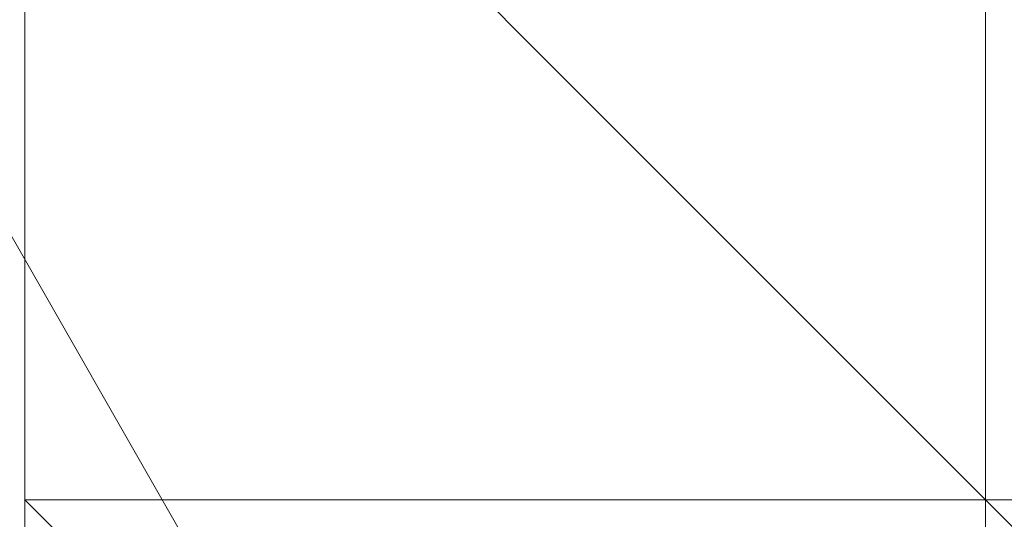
# Model space of a CAD drawing. Header units: inches. Extents: x -79624 to 52587, y -27526 to 10116.
# Tile 209 of 256: x 6276.83 to 6286.03, y -7684.56 to -7679.89. Entities that reach past the tile are written whole.
import ezdxf
from ezdxf import colors
from ezdxf.entities.mleader import LeaderData, LeaderLine
from ezdxf.math import Vec2, Vec3

# ---------------------------------------------------------------- set-up
doc = ezdxf.new("R2010")
doc.units = ezdxf.units.IN
doc.header["$MEASUREMENT"] = 0
doc.layers.add('- განათება', color=7, linetype='Continuous')
doc.layers.add('Dimensioning - General', color=7, linetype='Continuous')
doc.layers.add('- მექანიკური ნაწილი', color=7, linetype='Continuous', lineweight=18)
doc.styles.add('CT', font='ARIALN.TTF', dxfattribs={"height": 200})
doc.styles.add('GENERATED_STYLE_1', font='txt')
doc.dimstyles.new('GENERATED_STYLE__1', dxfattribs={"dimtxt": 100, "dimasz": 76, "dimexe": 0.18, "dimexo": 0.0625, "dimgap": 0, "dimtad": 0, "dimdec": 0, "dimlfac": 0.1, "dimzin": 0, "dimdsep": 46, "dimtxsty": 'GENERATED_STYLE_1', "dimblk": 'ARROWHEAD_5', "dimblk1": 'ARROWHEAD_5', "dimblk2": 'ARROWHEAD_5', "dimcen": 0.09, "dimse1": 1, "dimse2": 1, "dimclrd": 7, "dimclre": 7, "dimclrt": 7, "dimadec": 0, "dimazin": 0, "dimtfac": 1, "dimtdec": 4, "dimtmove": 0, "dimatfit": 3, "dimfxl": 1, "dimtolj": 1, "dimtzin": 0, "dimarcsym": 0})

# ---------------------------------------------------------------- blocks, each defined once
blk = doc.blocks.new('ARROWHEAD_5')
at = {"linetype": 'Continuous', "lineweight": 0}
blk.add_hatch(color=0, dxfattribs=at).paths.add_polyline_path([(-1, 0.2679), (0, 0), (-1, -0.2679)])
at = {"color": 0, "linetype": 'Continuous', "lineweight": 0}
blk.add_line((0, 0), (-1, 0), dxfattribs=at)
blk = doc.blocks.new('*D249')
at = {"layer": 'Defpoints', "color": 0, "linetype": 'Continuous', "transparency": 16777216}
for p in [(358.5559, 209.2034), (25258.5559, 209.2034), (1258.5559, -26125.7224)]:
    blk.add_point(p, dxfattribs=at)
at = {"layer": 'Dimensioning - General', "color": 7, "linetype": 'Continuous', "lineweight": -2, "transparency": 16777216}
for p, q in [((358.5559, 133.2034), (358.5559, -12795.7235)), ((358.5559, -26049.7224), (358.5559, -13148.1045))]:
    blk.add_line(p, q, dxfattribs=at)
at = {"layer": 'Dimensioning - General', "color": 7, "linetype": 'Continuous', "lineweight": -2, "transparency": 16777216, "xscale": 76.00000000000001, "yscale": 76.00000000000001, "zscale": 76.00000000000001}
for p, rotation in [((358.5559, 209.2034), 90), ((358.5559, -26125.7224), 270)]:
    blk.add_blockref('ARROWHEAD_5', p, dxfattribs=dict(at, rotation=rotation))
at = {"layer": 'Dimensioning - General', "color": 7, "linetype": 'Continuous', "lineweight": 13, "transparency": 16777216, "insert": (358.5559, -12971.914), "char_height": 100, "attachment_point": 5, "rotation": 90, "style": 'GENERATED_STYLE_1'}
blk.add_mtext('\\A1;2633', dxfattribs=at)
blk = doc.blocks.new('_DotSmall')
at = {"color": 0, "linetype": 'ByBlock', "const_width": 0.5}
blk.add_lwpolyline([(-0.0625, 0, 1), (0.0625, 0, 1)], format="xyb", close=True, dxfattribs=at)

msp = doc.modelspace()

# ---------------------------------------------------------------- linework, layer by layer
at = {"layer": '- მექანიკური ნაწილი', "color": 7, "lineweight": 0}
for points in [[(6276.87347, -7199.35115), (6276.87347, -7702.34471), (6231.96333, -7702.34471), (6276.87347, -7702.34471), (6231.96333, -7702.34471), (6276.87347, -7702.34471), (6231.96333, -7702.34471), (6231.96333, -7199.35115)], [(6276.87347, -7702.34471), (6276.87347, -7199.35115)], [(6276.87347, -7199.35115), (6276.87347, -7702.34471), (6312.80158, -7702.34471), (6312.80158, -7199.35115)], [(6276.87347, -7199.35115), (6276.87347, -7702.34471), (6312.80158, -7702.34471), (6312.80158, -7855.03918)]]:
    msp.add_lwpolyline(points, dxfattribs=at)
at = {"layer": '- მექანიკური ნაწილი', "lineweight": 0}
for points in [[(6321.78361, -7630.48848), (6312.80158, -7630.48848), (6303.81955, -7630.48848), (6294.83752, -7630.48848), (6285.85549, -7630.48848), (6285.85549, -7639.47051), (6276.87347, -7639.47051), (6276.87347, -7648.45254), (6276.87347, -7657.43457), (6276.87347, -7666.4166), (6276.87347, -7675.39862), (6276.87347, -7684.38065), (6285.85549, -7684.38065), (6294.83752, -7693.36268), (6303.81955, -7693.36268), (6294.83752, -7684.38065), (6294.83752, -7693.36268), (6303.81955, -7693.36268), (6303.81955, -7702.34471), (6294.83752, -7693.36268), (6303.81955, -7693.36268), (6312.80158, -7693.36268), (6321.78361, -7693.36268)], [(6267.89144, -7666.4166), (6303.81955, -7729.29079), (6267.89144, -7666.4166)], [(6276.87347, -7675.39862), (6276.87347, -7684.38065), (6276.87347, -7675.39862)], [(6276.87347, -7675.39862), (6276.87347, -7684.38065), (6276.87347, -7675.39862)], [(6276.87347, -7684.38065), (6276.87347, -7675.39862), (6276.87347, -7684.38065)], [(6276.87347, -7684.38065), (6276.87347, -7675.39862), (6276.87347, -7684.38065)], [(6276.87347, -7684.38065), (6276.87347, -7675.39862), (6276.87347, -7684.38065)], [(6276.87347, -7684.38065), (6276.87347, -7675.39862), (6276.87347, -7684.38065)], [(6276.87347, -7675.39862), (6276.87347, -7684.38065), (6276.87347, -7675.39862)], [(6285.85549, -7684.38065), (6276.87347, -7675.39862), (6285.85549, -7684.38065)], [(6285.85549, -7684.38065), (6276.87347, -7675.39862), (6285.85549, -7684.38065)], [(6276.87347, -7684.38065), (6276.87347, -7675.39862), (6276.87347, -7684.38065)], [(6276.87347, -7684.38065), (6276.87347, -7675.39862), (6276.87347, -7684.38065)], [(6276.87347, -7684.38065), (6276.87347, -7675.39862), (6276.87347, -7684.38065)], [(6276.87347, -7684.38065), (6276.87347, -7675.39862), (6276.87347, -7684.38065)], [(6276.87347, -7684.38065), (6276.87347, -7675.39862), (6276.87347, -7684.38065)], [(6276.87347, -7684.38065), (6276.87347, -7675.39862), (6276.87347, -7684.38065)], [(6285.85549, -7684.38065), (6276.87347, -7675.39862), (6285.85549, -7684.38065)], [(6276.87347, -7684.38065), (6276.87347, -7675.39862), (6276.87347, -7684.38065)], [(6276.87347, -7684.38065), (6276.87347, -7675.39862), (6276.87347, -7684.38065)], [(6276.87347, -7684.38065), (6276.87347, -7675.39862), (6276.87347, -7684.38065)], [(6276.87347, -7684.38065), (6276.87347, -7675.39862), (6276.87347, -7684.38065)], [(6276.87347, -7675.39862), (6276.87347, -7684.38065), (6276.87347, -7675.39862)], [(6285.85549, -7684.38065), (6276.87347, -7675.39862), (6285.85549, -7684.38065)], [(6285.85549, -7684.38065), (6276.87347, -7675.39862), (6285.85549, -7684.38065)], [(6276.87347, -7684.38065), (6276.87347, -7675.39862), (6276.87347, -7684.38065)], [(6276.87347, -7684.38065), (6276.87347, -7675.39862), (6276.87347, -7684.38065)], [(6276.87347, -7684.38065), (6276.87347, -7675.39862), (6276.87347, -7684.38065)], [(6276.87347, -7684.38065), (6276.87347, -7675.39862), (6276.87347, -7684.38065)], [(6276.87347, -7684.38065), (6276.87347, -7675.39862), (6276.87347, -7684.38065)], [(6276.87347, -7684.38065), (6276.87347, -7675.39862), (6276.87347, -7684.38065)], [(6285.85549, -7684.38065), (6276.87347, -7675.39862), (6285.85549, -7684.38065)], [(6276.87347, -7684.38065), (6276.87347, -7675.39862), (6276.87347, -7684.38065)], [(6276.87347, -7684.38065), (6276.87347, -7675.39862), (6276.87347, -7684.38065)], [(6276.87347, -7684.38065), (6276.87347, -7675.39862), (6276.87347, -7684.38065)], [(6276.87347, -7684.38065), (6276.87347, -7675.39862), (6276.87347, -7684.38065)], [(6276.87347, -7675.39862), (6276.87347, -7684.38065), (6276.87347, -7675.39862)], [(6285.85549, -7684.38065), (6276.87347, -7675.39862), (6285.85549, -7684.38065)], [(6285.85549, -7684.38065), (6276.87347, -7675.39862), (6285.85549, -7684.38065)], [(6276.87347, -7684.38065), (6276.87347, -7675.39862), (6276.87347, -7684.38065)], [(6276.87347, -7684.38065), (6276.87347, -7675.39862), (6276.87347, -7684.38065)], [(6276.87347, -7684.38065), (6276.87347, -7675.39862), (6276.87347, -7684.38065)], [(6276.87347, -7684.38065), (6276.87347, -7675.39862), (6276.87347, -7684.38065)], [(6276.87347, -7684.38065), (6276.87347, -7675.39862), (6276.87347, -7684.38065)], [(6276.87347, -7684.38065), (6276.87347, -7675.39862), (6276.87347, -7684.38065)], [(6294.83752, -7684.38065), (6285.85549, -7684.38065), (6276.87347, -7684.38065), (6285.85549, -7684.38065), (6285.85549, -7675.39862), (6276.87347, -7675.39862), (6285.85549, -7675.39862), (6276.87347, -7675.39862), (6276.87347, -7684.38065), (6276.87347, -7675.39862), (6285.85549, -7684.38065), (6294.83752, -7693.36268)], [(6294.83752, -7684.38065), (6285.85549, -7684.38065), (6276.87347, -7684.38065), (6285.85549, -7693.36268), (6285.85549, -7684.38065), (6276.87347, -7675.39862), (6285.85549, -7684.38065), (6294.83752, -7684.38065), (6285.85549, -7684.38065), (6285.85549, -7693.36268), (6294.83752, -7693.36268), (6285.85549, -7684.38065), (6294.83752, -7684.38065), (6285.85549, -7684.38065), (6294.83752, -7684.38065), (6285.85549, -7693.36268), (6294.83752, -7693.36268), (6285.85549, -7684.38065), (6294.83752, -7693.36268), (6285.85549, -7693.36268), (6285.85549, -7684.38065), (6285.85549, -7693.36268), (6285.85549, -7684.38065), (6294.83752, -7693.36268)], [(6285.85549, -7684.38065), (6276.87347, -7675.39862), (6285.85549, -7684.38065)], [(6321.78361, -7693.36268), (6312.80158, -7693.36268), (6303.81955, -7693.36268), (6294.83752, -7693.36268), (6294.83752, -7684.38065), (6303.81955, -7693.36268), (6294.83752, -7693.36268), (6285.85549, -7693.36268), (6285.85549, -7684.38065), (6276.87347, -7684.38065), (6276.87347, -7675.39862)], [(6276.87347, -7675.39862), (6276.87347, -7684.38065), (6276.87347, -7675.39862)], [(6285.85549, -7684.38065), (6285.85549, -7675.39862), (6285.85549, -7684.38065)], [(6285.85549, -7684.38065), (6285.85549, -7675.39862), (6285.85549, -7684.38065)], [(6285.85549, -7684.38065), (6285.85549, -7675.39862), (6285.85549, -7684.38065)], [(6285.85549, -7684.38065), (6285.85549, -7675.39862), (6285.85549, -7684.38065)], [(6285.85549, -7684.38065), (6285.85549, -7675.39862), (6285.85549, -7684.38065)], [(6285.85549, -7684.38065), (6285.85549, -7675.39862), (6285.85549, -7684.38065)], [(6285.85549, -7684.38065), (6285.85549, -7675.39862), (6285.85549, -7684.38065)], [(6285.85549, -7684.38065), (6285.85549, -7675.39862), (6285.85549, -7684.38065)], [(6285.85549, -7684.38065), (6285.85549, -7675.39862), (6285.85549, -7684.38065)], [(6285.85549, -7684.38065), (6285.85549, -7675.39862), (6285.85549, -7684.38065)], [(6285.85549, -7684.38065), (6285.85549, -7675.39862), (6285.85549, -7684.38065)], [(6285.85549, -7684.38065), (6285.85549, -7675.39862), (6285.85549, -7684.38065)], [(6285.85549, -7684.38065), (6285.85549, -7675.39862), (6285.85549, -7684.38065)], [(6285.85549, -7684.38065), (6285.85549, -7675.39862), (6285.85549, -7684.38065)], [(6285.85549, -7684.38065), (6285.85549, -7675.39862), (6285.85549, -7684.38065)], [(6285.85549, -7675.39862), (6285.85549, -7684.38065), (6285.85549, -7675.39862)], [(6285.85549, -7684.38065), (6285.85549, -7675.39862), (6285.85549, -7684.38065)], [(6285.85549, -7684.38065), (6285.85549, -7675.39862), (6285.85549, -7684.38065)], [(6285.85549, -7684.38065), (6285.85549, -7675.39862), (6285.85549, -7684.38065)], [(6285.85549, -7684.38065), (6285.85549, -7675.39862), (6285.85549, -7684.38065)], [(6285.85549, -7684.38065), (6285.85549, -7675.39862), (6285.85549, -7684.38065)], [(6285.85549, -7684.38065), (6285.85549, -7675.39862), (6285.85549, -7684.38065)], [(6285.85549, -7684.38065), (6285.85549, -7675.39862), (6285.85549, -7684.38065)], [(6285.85549, -7684.38065), (6285.85549, -7675.39862), (6285.85549, -7684.38065)], [(6285.85549, -7684.38065), (6285.85549, -7675.39862), (6285.85549, -7684.38065)], [(6285.85549, -7684.38065), (6285.85549, -7675.39862), (6285.85549, -7684.38065)], [(6285.85549, -7684.38065), (6285.85549, -7675.39862), (6285.85549, -7684.38065)], [(6285.85549, -7684.38065), (6285.85549, -7675.39862), (6285.85549, -7684.38065)], [(6285.85549, -7684.38065), (6285.85549, -7675.39862), (6285.85549, -7684.38065)], [(6285.85549, -7684.38065), (6285.85549, -7675.39862), (6285.85549, -7684.38065)], [(6285.85549, -7684.38065), (6285.85549, -7675.39862), (6285.85549, -7684.38065)], [(6285.85549, -7675.39862), (6285.85549, -7684.38065), (6285.85549, -7675.39862)], [(6285.85549, -7684.38065), (6285.85549, -7675.39862), (6285.85549, -7684.38065)], [(6285.85549, -7684.38065), (6285.85549, -7675.39862), (6285.85549, -7684.38065)], [(6285.85549, -7684.38065), (6285.85549, -7675.39862), (6285.85549, -7684.38065)], [(6285.85549, -7684.38065), (6285.85549, -7675.39862), (6285.85549, -7684.38065)], [(6285.85549, -7684.38065), (6285.85549, -7675.39862), (6285.85549, -7684.38065)], [(6285.85549, -7684.38065), (6285.85549, -7675.39862), (6285.85549, -7684.38065)], [(6285.85549, -7684.38065), (6285.85549, -7675.39862), (6285.85549, -7684.38065)], [(6285.85549, -7684.38065), (6285.85549, -7675.39862), (6285.85549, -7684.38065)], [(6285.85549, -7684.38065), (6285.85549, -7675.39862), (6285.85549, -7684.38065)], [(6285.85549, -7684.38065), (6285.85549, -7675.39862), (6285.85549, -7684.38065)], [(6285.85549, -7684.38065), (6285.85549, -7675.39862), (6285.85549, -7684.38065)], [(6285.85549, -7684.38065), (6285.85549, -7675.39862), (6285.85549, -7684.38065)], [(6285.85549, -7684.38065), (6285.85549, -7675.39862), (6285.85549, -7684.38065)], [(6285.85549, -7684.38065), (6285.85549, -7675.39862), (6285.85549, -7684.38065)], [(6285.85549, -7684.38065), (6285.85549, -7675.39862), (6285.85549, -7684.38065)], [(6285.85549, -7675.39862), (6285.85549, -7684.38065), (6285.85549, -7675.39862)], [(6276.87347, -7684.38065), (6276.87347, -7684.38065)], [(6276.87347, -7684.38065), (6276.87347, -7684.38065)], [(6276.87347, -7684.38065), (6276.87347, -7684.38065)], [(6276.87347, -7684.38065), (6285.85549, -7684.38065), (6276.87347, -7684.38065)], [(6276.87347, -7684.38065), (6276.87347, -7684.38065)], [(6285.85549, -7684.38065), (6276.87347, -7684.38065), (6285.85549, -7684.38065)], [(6276.87347, -7684.38065), (6276.87347, -7684.38065)], [(6285.85549, -7684.38065), (6276.87347, -7684.38065), (6285.85549, -7684.38065)], [(6276.87347, -7684.38065), (6276.87347, -7684.38065)], [(6285.85549, -7684.38065), (6276.87347, -7684.38065), (6285.85549, -7684.38065)], [(6276.87347, -7684.38065), (6276.87347, -7684.38065)], [(6285.85549, -7684.38065), (6276.87347, -7684.38065), (6285.85549, -7684.38065)], [(6276.87347, -7684.38065), (6285.85549, -7684.38065), (6276.87347, -7684.38065)], [(6276.87347, -7684.38065), (6276.87347, -7684.38065)], [(6285.85549, -7684.38065), (6276.87347, -7684.38065), (6285.85549, -7684.38065)], [(6276.87347, -7684.38065), (6276.87347, -7684.38065)], [(6285.85549, -7684.38065), (6276.87347, -7684.38065), (6285.85549, -7684.38065)], [(6276.87347, -7684.38065), (6276.87347, -7684.38065)], [(6285.85549, -7684.38065), (6276.87347, -7684.38065), (6285.85549, -7684.38065)], [(6276.87347, -7684.38065), (6276.87347, -7684.38065)], [(6285.85549, -7684.38065), (6276.87347, -7684.38065), (6285.85549, -7684.38065)], [(6276.87347, -7684.38065), (6276.87347, -7684.38065)], [(6285.85549, -7684.38065), (6276.87347, -7684.38065), (6285.85549, -7684.38065)], [(6276.87347, -7684.38065), (6276.87347, -7684.38065)], [(6285.85549, -7684.38065), (6276.87347, -7684.38065), (6285.85549, -7684.38065)], [(6276.87347, -7684.38065), (6276.87347, -7684.38065)], [(6285.85549, -7684.38065), (6276.87347, -7684.38065), (6285.85549, -7684.38065)], [(6276.87347, -7684.38065), (6276.87347, -7684.38065)], [(6285.85549, -7684.38065), (6276.87347, -7684.38065), (6285.85549, -7684.38065)], [(6276.87347, -7684.38065), (6276.87347, -7684.38065)], [(6285.85549, -7684.38065), (6276.87347, -7684.38065), (6285.85549, -7684.38065)], [(6276.87347, -7684.38065), (6276.87347, -7684.38065)], [(6285.85549, -7684.38065), (6276.87347, -7684.38065), (6285.85549, -7684.38065)], [(6276.87347, -7684.38065), (6285.85549, -7684.38065), (6276.87347, -7684.38065)], [(6276.87347, -7684.38065), (6276.87347, -7684.38065)], [(6285.85549, -7684.38065), (6276.87347, -7684.38065), (6285.85549, -7684.38065)], [(6276.87347, -7684.38065), (6276.87347, -7684.38065)], [(6285.85549, -7684.38065), (6276.87347, -7684.38065), (6285.85549, -7684.38065)], [(6276.87347, -7684.38065), (6276.87347, -7684.38065)], [(6285.85549, -7684.38065), (6276.87347, -7684.38065), (6285.85549, -7684.38065)], [(6276.87347, -7684.38065), (6276.87347, -7684.38065)], [(6285.85549, -7684.38065), (6276.87347, -7684.38065), (6285.85549, -7684.38065)], [(6276.87347, -7684.38065), (6276.87347, -7684.38065)], [(6285.85549, -7684.38065), (6276.87347, -7684.38065), (6285.85549, -7684.38065)], [(6276.87347, -7684.38065), (6276.87347, -7684.38065)], [(6285.85549, -7684.38065), (6276.87347, -7684.38065), (6285.85549, -7684.38065)], [(6276.87347, -7684.38065), (6276.87347, -7684.38065)], [(6285.85549, -7684.38065), (6276.87347, -7684.38065), (6285.85549, -7684.38065)], [(6276.87347, -7684.38065), (6276.87347, -7684.38065)], [(6285.85549, -7684.38065), (6276.87347, -7684.38065), (6285.85549, -7684.38065)], [(6276.87347, -7684.38065), (6276.87347, -7684.38065)], [(6285.85549, -7684.38065), (6276.87347, -7684.38065), (6285.85549, -7684.38065)], [(6276.87347, -7684.38065), (6276.87347, -7684.38065)], [(6285.85549, -7684.38065), (6276.87347, -7684.38065), (6285.85549, -7684.38065)], [(6276.87347, -7684.38065), (6285.85549, -7684.38065), (6276.87347, -7684.38065)], [(6276.87347, -7684.38065), (6276.87347, -7684.38065)], [(6285.85549, -7684.38065), (6276.87347, -7684.38065), (6285.85549, -7684.38065)], [(6276.87347, -7684.38065), (6276.87347, -7684.38065)], [(6285.85549, -7684.38065), (6276.87347, -7684.38065), (6285.85549, -7684.38065)], [(6276.87347, -7684.38065), (6276.87347, -7684.38065)], [(6285.85549, -7684.38065), (6276.87347, -7684.38065), (6285.85549, -7684.38065)], [(6276.87347, -7684.38065), (6276.87347, -7684.38065)], [(6285.85549, -7684.38065), (6276.87347, -7684.38065), (6285.85549, -7684.38065)], [(6276.87347, -7684.38065), (6276.87347, -7684.38065)], [(6285.85549, -7684.38065), (6276.87347, -7684.38065), (6285.85549, -7684.38065)], [(6276.87347, -7684.38065), (6276.87347, -7684.38065)], [(6285.85549, -7684.38065), (6276.87347, -7684.38065), (6285.85549, -7684.38065)], [(6276.87347, -7684.38065), (6276.87347, -7684.38065)], [(6276.87347, -7684.38065), (6285.85549, -7684.38065), (6276.87347, -7684.38065)], [(6285.85549, -7693.36268), (6285.85549, -7684.38065), (6285.85549, -7693.36268)], [(6285.85549, -7684.38065), (6285.85549, -7684.38065)], [(6285.85549, -7684.38065), (6285.85549, -7693.36268), (6285.85549, -7684.38065)], [(6285.85549, -7684.38065), (6285.85549, -7684.38065)], [(6285.85549, -7684.38065), (6285.85549, -7684.38065)], [(6285.85549, -7693.36268), (6285.85549, -7684.38065), (6285.85549, -7693.36268)], [(6285.85549, -7684.38065), (6285.85549, -7684.38065)], [(6285.85549, -7693.36268), (6285.85549, -7684.38065), (6285.85549, -7693.36268)], [(6285.85549, -7684.38065), (6285.85549, -7684.38065)], [(6285.85549, -7693.36268), (6285.85549, -7684.38065), (6285.85549, -7693.36268)], [(6285.85549, -7684.38065), (6285.85549, -7684.38065)], [(6285.85549, -7693.36268), (6285.85549, -7684.38065), (6285.85549, -7693.36268)], [(6285.85549, -7684.38065), (6285.85549, -7693.36268), (6285.85549, -7684.38065)], [(6285.85549, -7684.38065), (6285.85549, -7684.38065)], [(6285.85549, -7684.38065), (6294.83752, -7684.38065)], [(6285.85549, -7684.38065), (6285.85549, -7684.38065)], [(6294.83752, -7684.38065), (6285.85549, -7684.38065), (6294.83752, -7684.38065)], [(6285.85549, -7684.38065), (6285.85549, -7684.38065)], [(6294.83752, -7684.38065), (6285.85549, -7684.38065), (6294.83752, -7684.38065)], [(6285.85549, -7684.38065), (6285.85549, -7684.38065)], [(6294.83752, -7684.38065), (6285.85549, -7684.38065), (6294.83752, -7684.38065)], [(6285.85549, -7684.38065), (6285.85549, -7684.38065)], [(6294.83752, -7684.38065), (6285.85549, -7684.38065), (6294.83752, -7684.38065)], [(6285.85549, -7684.38065), (6285.85549, -7684.38065)], [(6294.83752, -7684.38065), (6285.85549, -7684.38065), (6294.83752, -7684.38065)], [(6285.85549, -7684.38065), (6285.85549, -7684.38065)], [(6294.83752, -7684.38065), (6285.85549, -7684.38065), (6294.83752, -7684.38065)], [(6285.85549, -7684.38065), (6285.85549, -7684.38065)], [(6294.83752, -7684.38065), (6285.85549, -7684.38065), (6294.83752, -7684.38065)], [(6285.85549, -7684.38065), (6285.85549, -7684.38065)], [(6294.83752, -7684.38065), (6285.85549, -7684.38065), (6294.83752, -7684.38065)], [(6285.85549, -7684.38065), (6285.85549, -7684.38065)], [(6294.83752, -7684.38065), (6285.85549, -7684.38065), (6294.83752, -7684.38065)], [(6285.85549, -7684.38065), (6285.85549, -7684.38065)], [(6294.83752, -7684.38065), (6285.85549, -7684.38065), (6294.83752, -7684.38065)], [(6285.85549, -7684.38065), (6285.85549, -7684.38065)], [(6294.83752, -7684.38065), (6285.85549, -7684.38065), (6294.83752, -7684.38065)], [(6285.85549, -7684.38065), (6285.85549, -7684.38065)], [(6294.83752, -7684.38065), (6285.85549, -7684.38065), (6294.83752, -7684.38065)], [(6285.85549, -7684.38065), (6285.85549, -7684.38065)], [(6294.83752, -7684.38065), (6285.85549, -7684.38065), (6294.83752, -7684.38065)], [(6285.85549, -7684.38065), (6285.85549, -7684.38065)], [(6294.83752, -7684.38065), (6285.85549, -7684.38065), (6294.83752, -7684.38065)], [(6285.85549, -7684.38065), (6285.85549, -7684.38065)], [(6294.83752, -7684.38065), (6285.85549, -7684.38065), (6294.83752, -7684.38065)], [(6285.85549, -7684.38065), (6285.85549, -7684.38065)], [(6294.83752, -7684.38065), (6285.85549, -7684.38065), (6294.83752, -7684.38065)], [(6285.85549, -7684.38065), (6285.85549, -7684.38065)], [(6285.85549, -7684.38065), (6285.85549, -7684.38065)], [(6285.85549, -7693.36268), (6285.85549, -7684.38065), (6285.85549, -7693.36268)], [(6285.85549, -7684.38065), (6285.85549, -7684.38065)], [(6285.85549, -7693.36268), (6285.85549, -7684.38065), (6285.85549, -7693.36268)], [(6285.85549, -7684.38065), (6285.85549, -7684.38065)], [(6285.85549, -7693.36268), (6285.85549, -7684.38065), (6285.85549, -7693.36268)], [(6285.85549, -7684.38065), (6285.85549, -7684.38065)], [(6285.85549, -7693.36268), (6285.85549, -7684.38065), (6285.85549, -7693.36268)], [(6285.85549, -7684.38065), (6285.85549, -7684.38065)], [(6285.85549, -7693.36268), (6285.85549, -7684.38065), (6285.85549, -7693.36268)], [(6285.85549, -7684.38065), (6285.85549, -7684.38065)], [(6285.85549, -7693.36268), (6285.85549, -7684.38065), (6285.85549, -7693.36268)], [(6285.85549, -7684.38065), (6285.85549, -7684.38065)], [(6285.85549, -7693.36268), (6285.85549, -7684.38065), (6285.85549, -7693.36268)], [(6285.85549, -7684.38065), (6285.85549, -7684.38065)], [(6294.83752, -7693.36268), (6285.85549, -7684.38065), (6294.83752, -7693.36268)], [(6285.85549, -7684.38065), (6285.85549, -7684.38065)], [(6294.83752, -7693.36268), (6285.85549, -7684.38065), (6294.83752, -7693.36268)], [(6285.85549, -7684.38065), (6294.83752, -7684.38065)], [(6285.85549, -7684.38065), (6285.85549, -7684.38065)], [(6285.85549, -7684.38065), (6285.85549, -7684.38065)], [(6285.85549, -7693.36268), (6285.85549, -7684.38065), (6285.85549, -7693.36268)], [(6285.85549, -7684.38065), (6285.85549, -7684.38065)], [(6285.85549, -7693.36268), (6285.85549, -7684.38065), (6285.85549, -7693.36268)], [(6285.85549, -7684.38065), (6285.85549, -7684.38065)], [(6285.85549, -7693.36268), (6285.85549, -7684.38065), (6285.85549, -7693.36268)], [(6285.85549, -7684.38065), (6285.85549, -7684.38065)], [(6285.85549, -7693.36268), (6285.85549, -7684.38065), (6285.85549, -7693.36268)], [(6285.85549, -7684.38065), (6285.85549, -7693.36268), (6285.85549, -7684.38065)], [(6285.85549, -7684.38065), (6285.85549, -7684.38065)], [(6285.85549, -7684.38065), (6285.85549, -7684.38065)], [(6294.83752, -7684.38065), (6285.85549, -7684.38065), (6294.83752, -7684.38065)], [(6285.85549, -7684.38065), (6285.85549, -7684.38065)], [(6294.83752, -7684.38065), (6285.85549, -7684.38065), (6294.83752, -7684.38065)], [(6285.85549, -7684.38065), (6285.85549, -7684.38065)], [(6294.83752, -7684.38065), (6285.85549, -7684.38065), (6294.83752, -7684.38065)], [(6285.85549, -7684.38065), (6285.85549, -7684.38065)], [(6294.83752, -7684.38065), (6285.85549, -7684.38065), (6294.83752, -7684.38065)], [(6285.85549, -7684.38065), (6285.85549, -7684.38065)], [(6294.83752, -7684.38065), (6285.85549, -7684.38065), (6294.83752, -7684.38065)], [(6285.85549, -7684.38065), (6285.85549, -7684.38065)], [(6294.83752, -7684.38065), (6285.85549, -7684.38065), (6294.83752, -7684.38065)], [(6285.85549, -7684.38065), (6285.85549, -7684.38065)], [(6294.83752, -7684.38065), (6285.85549, -7684.38065), (6294.83752, -7684.38065)], [(6285.85549, -7684.38065), (6285.85549, -7684.38065)], [(6294.83752, -7684.38065), (6285.85549, -7684.38065), (6294.83752, -7684.38065)], [(6285.85549, -7684.38065), (6285.85549, -7684.38065)], [(6294.83752, -7684.38065), (6285.85549, -7684.38065), (6294.83752, -7684.38065)], [(6285.85549, -7684.38065), (6285.85549, -7684.38065)], [(6294.83752, -7684.38065), (6285.85549, -7684.38065), (6294.83752, -7684.38065)], [(6285.85549, -7684.38065), (6285.85549, -7684.38065)], [(6294.83752, -7684.38065), (6285.85549, -7684.38065), (6294.83752, -7684.38065)], [(6285.85549, -7684.38065), (6285.85549, -7684.38065)], [(6294.83752, -7684.38065), (6285.85549, -7684.38065), (6294.83752, -7684.38065)], [(6285.85549, -7684.38065), (6285.85549, -7684.38065)], [(6294.83752, -7684.38065), (6285.85549, -7684.38065), (6294.83752, -7684.38065)], [(6285.85549, -7684.38065), (6285.85549, -7684.38065)], [(6294.83752, -7684.38065), (6285.85549, -7684.38065), (6294.83752, -7684.38065)], [(6285.85549, -7684.38065), (6285.85549, -7684.38065)], [(6294.83752, -7684.38065), (6285.85549, -7684.38065), (6294.83752, -7684.38065)], [(6285.85549, -7684.38065), (6285.85549, -7684.38065)], [(6294.83752, -7684.38065), (6285.85549, -7684.38065), (6294.83752, -7684.38065)], [(6285.85549, -7684.38065), (6285.85549, -7684.38065)], [(6285.85549, -7684.38065), (6285.85549, -7684.38065)], [(6285.85549, -7693.36268), (6285.85549, -7684.38065), (6285.85549, -7693.36268)], [(6285.85549, -7684.38065), (6285.85549, -7684.38065)], [(6285.85549, -7693.36268), (6285.85549, -7684.38065), (6285.85549, -7693.36268)], [(6285.85549, -7684.38065), (6285.85549, -7684.38065)], [(6285.85549, -7693.36268), (6285.85549, -7684.38065), (6285.85549, -7693.36268)], [(6285.85549, -7684.38065), (6285.85549, -7684.38065)], [(6285.85549, -7693.36268), (6285.85549, -7684.38065), (6285.85549, -7693.36268)], [(6285.85549, -7684.38065), (6285.85549, -7684.38065)], [(6285.85549, -7693.36268), (6285.85549, -7684.38065), (6285.85549, -7693.36268)], [(6285.85549, -7684.38065), (6285.85549, -7684.38065)], [(6285.85549, -7693.36268), (6285.85549, -7684.38065), (6285.85549, -7693.36268)], [(6285.85549, -7684.38065), (6285.85549, -7684.38065)], [(6285.85549, -7693.36268), (6285.85549, -7684.38065), (6285.85549, -7693.36268)], [(6285.85549, -7684.38065), (6285.85549, -7684.38065)], [(6294.83752, -7693.36268), (6285.85549, -7684.38065), (6294.83752, -7693.36268)], [(6285.85549, -7684.38065), (6285.85549, -7684.38065)], [(6294.83752, -7693.36268), (6285.85549, -7684.38065), (6294.83752, -7693.36268)], [(6285.85549, -7684.38065), (6285.85549, -7684.38065)], [(6285.85549, -7684.38065), (6285.85549, -7684.38065)], [(6285.85549, -7693.36268), (6285.85549, -7684.38065), (6285.85549, -7693.36268)], [(6285.85549, -7684.38065), (6285.85549, -7684.38065)], [(6285.85549, -7693.36268), (6285.85549, -7684.38065), (6285.85549, -7693.36268)], [(6285.85549, -7684.38065), (6285.85549, -7684.38065)], [(6285.85549, -7693.36268), (6285.85549, -7684.38065), (6285.85549, -7693.36268)], [(6285.85549, -7684.38065), (6285.85549, -7684.38065)], [(6285.85549, -7693.36268), (6285.85549, -7684.38065), (6285.85549, -7693.36268)], [(6285.85549, -7684.38065), (6285.85549, -7693.36268), (6285.85549, -7684.38065)], [(6285.85549, -7684.38065), (6285.85549, -7684.38065)], [(6285.85549, -7684.38065), (6285.85549, -7684.38065)], [(6294.83752, -7684.38065), (6285.85549, -7684.38065), (6294.83752, -7684.38065)], [(6285.85549, -7684.38065), (6285.85549, -7684.38065)], [(6294.83752, -7684.38065), (6285.85549, -7684.38065), (6294.83752, -7684.38065)], [(6285.85549, -7684.38065), (6285.85549, -7684.38065)], [(6294.83752, -7684.38065), (6285.85549, -7684.38065), (6294.83752, -7684.38065)], [(6285.85549, -7684.38065), (6285.85549, -7684.38065)], [(6294.83752, -7684.38065), (6285.85549, -7684.38065), (6294.83752, -7684.38065)], [(6285.85549, -7684.38065), (6285.85549, -7684.38065)], [(6294.83752, -7684.38065), (6285.85549, -7684.38065), (6294.83752, -7684.38065)], [(6285.85549, -7684.38065), (6285.85549, -7684.38065)], [(6294.83752, -7684.38065), (6285.85549, -7684.38065), (6294.83752, -7684.38065)], [(6285.85549, -7684.38065), (6285.85549, -7684.38065)], [(6294.83752, -7684.38065), (6285.85549, -7684.38065), (6294.83752, -7684.38065)], [(6285.85549, -7684.38065), (6285.85549, -7684.38065)], [(6294.83752, -7684.38065), (6285.85549, -7684.38065), (6294.83752, -7684.38065)], [(6285.85549, -7684.38065), (6285.85549, -7684.38065)], [(6294.83752, -7684.38065), (6285.85549, -7684.38065), (6294.83752, -7684.38065)], [(6285.85549, -7684.38065), (6285.85549, -7684.38065)], [(6294.83752, -7684.38065), (6285.85549, -7684.38065), (6294.83752, -7684.38065)], [(6285.85549, -7684.38065), (6285.85549, -7684.38065)], [(6294.83752, -7684.38065), (6285.85549, -7684.38065), (6294.83752, -7684.38065)], [(6285.85549, -7684.38065), (6285.85549, -7684.38065)], [(6294.83752, -7684.38065), (6285.85549, -7684.38065), (6294.83752, -7684.38065)], [(6285.85549, -7684.38065), (6285.85549, -7684.38065)], [(6294.83752, -7684.38065), (6285.85549, -7684.38065), (6294.83752, -7684.38065)], [(6285.85549, -7684.38065), (6285.85549, -7684.38065)], [(6294.83752, -7684.38065), (6285.85549, -7684.38065), (6294.83752, -7684.38065)], [(6285.85549, -7684.38065), (6285.85549, -7684.38065)], [(6294.83752, -7684.38065), (6285.85549, -7684.38065), (6294.83752, -7684.38065)], [(6285.85549, -7684.38065), (6285.85549, -7684.38065)], [(6294.83752, -7684.38065), (6285.85549, -7684.38065), (6294.83752, -7684.38065)], [(6285.85549, -7684.38065), (6285.85549, -7684.38065)], [(6285.85549, -7684.38065), (6285.85549, -7684.38065)], [(6285.85549, -7693.36268), (6285.85549, -7684.38065), (6285.85549, -7693.36268)], [(6285.85549, -7684.38065), (6285.85549, -7684.38065)], [(6285.85549, -7693.36268), (6285.85549, -7684.38065), (6285.85549, -7693.36268)], [(6285.85549, -7684.38065), (6285.85549, -7684.38065)], [(6285.85549, -7693.36268), (6285.85549, -7684.38065), (6285.85549, -7693.36268)], [(6285.85549, -7684.38065), (6285.85549, -7684.38065)], [(6285.85549, -7693.36268), (6285.85549, -7684.38065), (6285.85549, -7693.36268)], [(6285.85549, -7684.38065), (6285.85549, -7684.38065)], [(6285.85549, -7693.36268), (6285.85549, -7684.38065), (6285.85549, -7693.36268)], [(6285.85549, -7684.38065), (6285.85549, -7684.38065)], [(6285.85549, -7693.36268), (6285.85549, -7684.38065), (6285.85549, -7693.36268)], [(6285.85549, -7684.38065), (6285.85549, -7684.38065)], [(6285.85549, -7693.36268), (6285.85549, -7684.38065), (6285.85549, -7693.36268)], [(6285.85549, -7684.38065), (6285.85549, -7684.38065)], [(6294.83752, -7693.36268), (6285.85549, -7684.38065), (6294.83752, -7693.36268)], [(6285.85549, -7684.38065), (6285.85549, -7684.38065)], [(6294.83752, -7693.36268), (6285.85549, -7684.38065), (6294.83752, -7693.36268)], [(6285.85549, -7684.38065), (6285.85549, -7684.38065)], [(6285.85549, -7684.38065), (6285.85549, -7693.36268), (6285.85549, -7684.38065)]]:
    msp.add_lwpolyline(points, dxfattribs=at)
for points in [[(6285.85549, -7684.38065), (6285.85549, -7675.39862), (6276.87347, -7675.39862)], [(6276.87347, -7684.38065), (6285.85549, -7684.38065), (6276.87347, -7675.39862)], [(6285.85549, -7684.38065), (6285.85549, -7675.39862), (6276.87347, -7675.39862)], [(6276.87347, -7684.38065), (6285.85549, -7684.38065), (6276.87347, -7675.39862)], [(6285.85549, -7684.38065), (6285.85549, -7675.39862), (6276.87347, -7675.39862)], [(6276.87347, -7684.38065), (6285.85549, -7684.38065), (6276.87347, -7675.39862)], [(6285.85549, -7675.39862), (6285.85549, -7684.38065), (6276.87347, -7675.39862), (6276.87347, -7684.38065), (6285.85549, -7684.38065), (6276.87347, -7675.39862), (6285.85549, -7675.39862), (6276.87347, -7675.39862), (6285.85549, -7684.38065), (6285.85549, -7675.39862), (6276.87347, -7675.39862), (6285.85549, -7675.39862), (6276.87347, -7675.39862)], [(6285.85549, -7693.36268), (6294.83752, -7684.38065), (6285.85549, -7684.38065)], [(6285.85549, -7693.36268), (6294.83752, -7684.38065), (6285.85549, -7684.38065)], [(6285.85549, -7693.36268), (6294.83752, -7684.38065), (6285.85549, -7684.38065)]]:
    msp.add_lwpolyline(points, close=True, dxfattribs=at)

# ---------------------------------------------------------------- dimensions: what is measured, and where the dimension line sits
at = {"layer": 'Dimensioning - General', "color": 7, "linetype": 'Continuous', "lineweight": 13}
dim = msp.add_linear_dim(base=(358.55594, 209.20337), p1=(1258.55593, -26125.72241), p2=(25258.55593, 209.20337), angle=90, dimstyle='GENERATED_STYLE__1', dxfattribs=at)
dim.commit()
dim.dimension.update_dxf_attribs({"geometry": '*D249', "text_midpoint": (358.55594, -12971.91402), "dimtype": 160, "text_rotation": 90})

# ---------------------------------------------------------------- leaders
at = {"layer": '- განათება', "color": 7}
ml = msp.add_multileader_mtext('Standard', dxfattribs=at)
ml.set_content('\\pxt14;{\\fSylfaen|b1|i0|c0|p18;DB-UPS2 \\fSylfaen|b0|i0|c0|p18;\\C1;QF-61          \\C7;N2XH-3X1.5}', color=7, style='CT')
ml.set_leader_properties()
ml.set_arrow_properties(name='DOTSMALL')
ml.build(insert=Vec2(0, 0))
ml.multileader.update_dxf_attribs({"has_dogleg": 0, "text_left_attachment_type": 6, "text_right_attachment_type": 6, "dogleg_length": 9, "arrow_head_size": 163.78543})
ctx = ml.context
ctx.base_point, ctx.char_height, ctx.arrow_head_size, ctx.landing_gap_size, ctx.plane_origin = Vec3(4773.60442, -7638.94753), 162.6117418, 163.78543, 54.59514, Vec3(-8122.67086, -23965.21146)
ctx.left_attachment, ctx.right_attachment, ctx.text_align_type = 6, 6, 1
notes = []
notes.append((ctx, [(0, (1, 1, 0), (6480.89889, -7638.94753), (-1, 0), 9, [(2, [(5982.17124, -8706.06811)], 0, [])])]))
ctx.mtext.insert, ctx.mtext.width, ctx.mtext.defined_height, ctx.mtext.alignment, ctx.mtext.flow_direction = Vec3(5622.75166, -7443.81344), 2403.0225903, 231.60879, 2, 5
for ctx, leaders in notes:
    for number, flags, end, landing, length, lines in leaders:
        leader = LeaderData()
        leader.index, (leader.has_last_leader_line, leader.has_dogleg_vector, leader.attachment_direction) = number, flags
        leader.last_leader_point, leader.dogleg_vector, leader.dogleg_length = Vec3(end), Vec3(landing), length
        for number, points, colour, breaks in lines:
            line = LeaderLine()
            line.index, line.vertices, line.color, line.breaks = number, Vec3.list(points), colors.encode_raw_color(colour), breaks
            leader.lines.append(line)
        ctx.leaders.append(leader)

doc.saveas('drawing.dxf')
